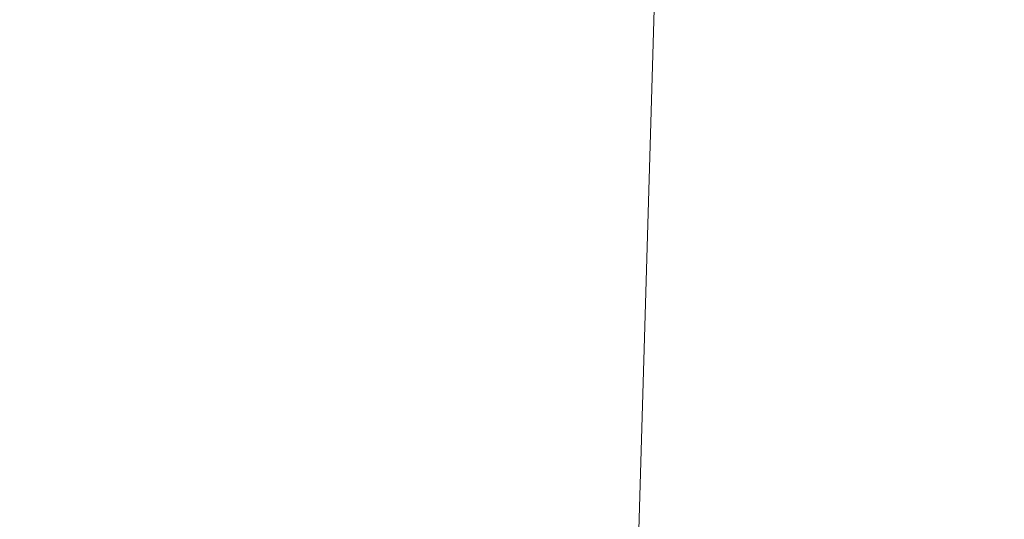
# Model space of a CAD drawing. Header units: millimetres. Extents: x -70 to 70, y -98 to 85.
# Tile 78 of 256: x -7.318 to -5.632, y -30.842 to -29.985. Entities that reach past the tile are written whole.
import ezdxf

# ---------------------------------------------------------------- set-up
doc = ezdxf.new("R2010")
doc.units = ezdxf.units.MM
doc.layers.add('M-520-M_DRAINAGE_FW', color=2, linetype='Continuous', lineweight=30)

# ---------------------------------------------------------------- blocks, each defined once
blk = doc.blocks.new('FFAS1622-708500ZC0 - Kastello Concealed Shower Mixer W_o U-Box-3842-3D View 1')
at = {"layer": 'M-520-M_DRAINAGE_FW', "lineweight": 9}
mesh = blk.add_polyface(dxfattribs=at)
corners = [(-8.2658, -98.0671, 66.2396), (-8.2658, -98.0671, 80.9958), (-5.8149, -16.0261, 72.541), (-5.8149, -16.0261, 67.951)]
mesh.append_faces([[corners[k] for k in face] for face in [(2, 3, 0, 1)]])
mesh = blk.add_polyface(dxfattribs=at)
corners = [(7.8029, -98.0671, 65.2396), (-7.2658, -98.0671, 65.2396), (-4.8149, -16.0261, 66.951), (5.352, -16.0261, 66.951)]
mesh.append_faces([[corners[k] for k in face] for face in [(3, 0, 1, 2)]])
mesh = blk.add_polyface(dxfattribs=at)
corners = [(-7.2658, -98.0671, 81.9958), (7.8029, -98.0671, 81.9958), (5.352, -16.0261, 73.541), (-4.8149, -16.0261, 73.541)]
mesh.append_faces([[corners[k] for k in face] for face in [(3, 0, 1, 2)]])

msp = doc.modelspace()

# ---------------------------------------------------------------- block references
at = {"layer": 'M-520-M_DRAINAGE_FW', "lineweight": 9}
msp.add_blockref('FFAS1622-708500ZC0 - Kastello Concealed Shower Mixer W_o U-Box-3842-3D View 1', (0, 0), dxfattribs=at)

doc.saveas('drawing.dxf')
